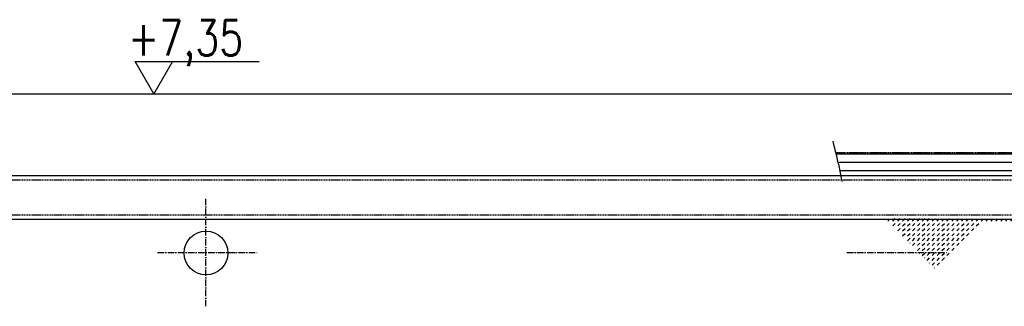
# Model space of a CAD drawing. Header units: centimetres. Extents: x 657501712 to 657529232, y 555122765 to 555182979.
# Tile 66 of 78: x 657510397 to 657511297, y 555124338 to 555124599. Entities that reach past the tile are written whole.
import ezdxf

# ---------------------------------------------------------------- set-up
doc = ezdxf.new("R2010")
doc.units = ezdxf.units.CM
doc.header["$LTSCALE"] = 0.1
for name, pattern in [('ZKZOK_PW_06_00_300$0$ACAD_ISO04W100', [30.5, 24, -3, 0.5, -3]), ('ZKZOK_PW_06_00_300$0$ACAD_ISO10W100', [18.5, 12, -3, 0.5, -3]), ('ZKZOK_PW_06_00_300$0$DASHED', [0.75, 0.5, -0.25])]:
    doc.linetypes.add(name, pattern=pattern)
for name, color, linetype in [('xrefs', 7, 'Continuous'), ('ZKZOK_PW_06_00_300$0$A_GB_101T', 1, 'Continuous'), ('ZKZOK_PW_06_00_300$0$A_GB_300L', 1, 'Continuous'), ('ZKZOK_PW_06_00_300$0$G_GB_030L', 7, 'ZKZOK_PW_06_00_300$0$ACAD_ISO04W100'), ('ZKZOK_PW_06_00_300$0$S_GB_301L', 1, 'Continuous'), ('ZKZOK_PW_06_00_300$0$S_GB_302L', 2, 'Continuous'), ('ZKZOK_PW_06_00_300$0$S_GB_309H', 9, 'Continuous'), ('ZKZOK_PW_06_00_300$0$S_GB_309L', 9, 'Continuous')]:
    doc.layers.add(name, color=color, linetype=linetype)
doc.styles.add('ZKZOK_PW_06_00_300$0$ROMANS', font='romans.shx', dxfattribs={"width": 0.8})
doc.linetypes.add('ZKZOK_PW_06_00_300$0$BATTING', pattern='A,0.00254,-2.54,[134,ltypeshp.shx,S=2.54,R=0,X=-2.54,Y=0],-5.08,[134,ltypeshp.shx,S=2.54,R=180,X=2.54,Y=0],-2.54', length=10.16254)

# ---------------------------------------------------------------- blocks, each defined once
blk = doc.blocks.new('wer')
at = {"layer": 'ZKZOK_PW_06_00_300$0$S_GB_309H'}
h = blk.add_hatch(dxfattribs=at)
h.set_pattern_fill('DASH', color=251, scale=10, angle=44.99999999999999)
h.set_pattern_definition([(44.99999999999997, (-735957.7343025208, 388446.2563152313), (1.953992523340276e-14, 44.90128060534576), [31.75, -31.75])])
h.paths.add_polyline_path([(34153.18760871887, 6604.114199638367), (34153.89638710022, 6600.000001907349), (37649.97445869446, 6600), (37649.97445869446, 6650.000000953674), (34143.89229774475, 6650.000000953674), (34145.96785640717, 6640.886697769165), (34147.92313957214, 6631.73791885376), (34149.77017498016, 6622.557211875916), (34151.52098846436, 6613.348122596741)])
h.paths.add_polyline_path([(34110.6535692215, 6600.000000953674), (34110.55510520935, 6600.236015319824), (34110.65350151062, 6600)])
at = {"layer": 'ZKZOK_PW_06_00_300$0$A_GB_101T', "color": 251}
for p, q in [((27874.31841087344, 7350.000000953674), (27704.36904367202, 7644.360918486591)), ((27704.36904367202, 7644.360918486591), (28837.24778259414, 7644.360918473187)), ((28044.26777807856, 7644.360918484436), (27874.31841087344, 7350.000000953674))]:
    blk.add_line(p, q, dxfattribs=at)
at = {"layer": 'ZKZOK_PW_06_00_300$0$A_GB_300L', "color": 251}
blk.add_line((3099.974729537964, 7350.000285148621), (37549.97447013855, 7350.000111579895), dxfattribs=at)
at = {"layer": 'ZKZOK_PW_06_00_300$0$G_GB_030L', "color": 251, "linetype": 'ZKZOK_PW_06_00_300$0$ACAD_ISO10W100', "ltscale": 50}
for p, q in [((28349.97446060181, 5408.218810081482), (28349.97446060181, 6391.781189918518)), ((27907.91896247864, 5900.000001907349), (28817.70574855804, 5900.000001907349)), ((34207.91896247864, 5900.000000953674), (35117.70574760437, 5900.000001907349))]:
    blk.add_line(p, q, dxfattribs=at)
at = {"layer": 'ZKZOK_PW_06_00_300$0$S_GB_301L', "color": 251, "linetype": 'ZKZOK_PW_06_00_300$0$DASHED', "ltscale": 200}
for p, q in [((37749.97415542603, 6560), (25350.05136585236, 6560)), ((37749.97415542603, 6240.000000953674), (25350.05106258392, 6240.000000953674))]:
    blk.add_line(p, q, dxfattribs=at)
at = {"layer": 'ZKZOK_PW_06_00_300$0$S_GB_302L', "color": 251, "linetype": 'Continuous'}
blk.add_circle((28349.97446060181, 5895.285489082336), 200, dxfattribs=at)
at = {"layer": 'ZKZOK_PW_06_00_300$0$S_GB_309L', "color": 251, "linetype": 'ZKZOK_PW_06_00_300$0$DASHED', "ltscale": 200}
for p, q in [((34104.79231262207, 6815.000000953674), (37534.97445869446, 6815)), ((34106.03860282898, 6810), (37539.97445774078, 6810.000000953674))]:
    blk.add_line(p, q, dxfattribs=at)
at = {"layer": 'ZKZOK_PW_06_00_300$0$S_GB_309L', "color": 251, "linetype": 'Continuous'}
for p, q in [((34110.65350151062, 6800.000000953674), (37549.97445869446, 6800)), ((37749.97415542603, 6600), (25250.05136680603, 6600)), ((34143.89229774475, 6650.000000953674), (37649.97445869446, 6650.000000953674)), ((37750.07598876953, 6200.000000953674), (25250.05136680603, 6200))]:
    blk.add_line(p, q, dxfattribs=at)
at = {"layer": 'ZKZOK_PW_06_00_300$0$S_GB_309L', "color": 251, "linetype": 'ZKZOK_PW_06_00_300$0$BATTING', "ltscale": 5}
blk.add_line((34137.33381938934, 6725.314654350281), (37649.97445869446, 6725.314652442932), dxfattribs=at)
at = {"layer": 'ZKZOK_PW_06_00_300$0$S_GB_309L', "color": 251, "linetype": 'Continuous'}
blk.add_spline([(34078.99302101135, 6916.071811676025), (34137.33381938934, 6675.314654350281), (34162.09280776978, 6548.387825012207)], degree=3, dxfattribs=at)
at = {"layer": 'ZKZOK_PW_06_00_300$0$A_GB_101T', "color": 251, "style": 'ZKZOK_PW_06_00_300$0$ROMANS', "width": 0.8000000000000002}
blk.add_text('+7,35', height=319.9999999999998, dxfattribs=at).set_placement((27637.58665466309, 7701.568270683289, -1.651726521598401e-05))

msp = doc.modelspace()

# ---------------------------------------------------------------- block references
at = {"layer": 'xrefs', "xscale": 0.1, "yscale": 0.1, "zscale": 0.1}
msp.add_blockref('wer', (657507732.19427, 555123796.7207938), dxfattribs=at)

doc.saveas('drawing.dxf')
